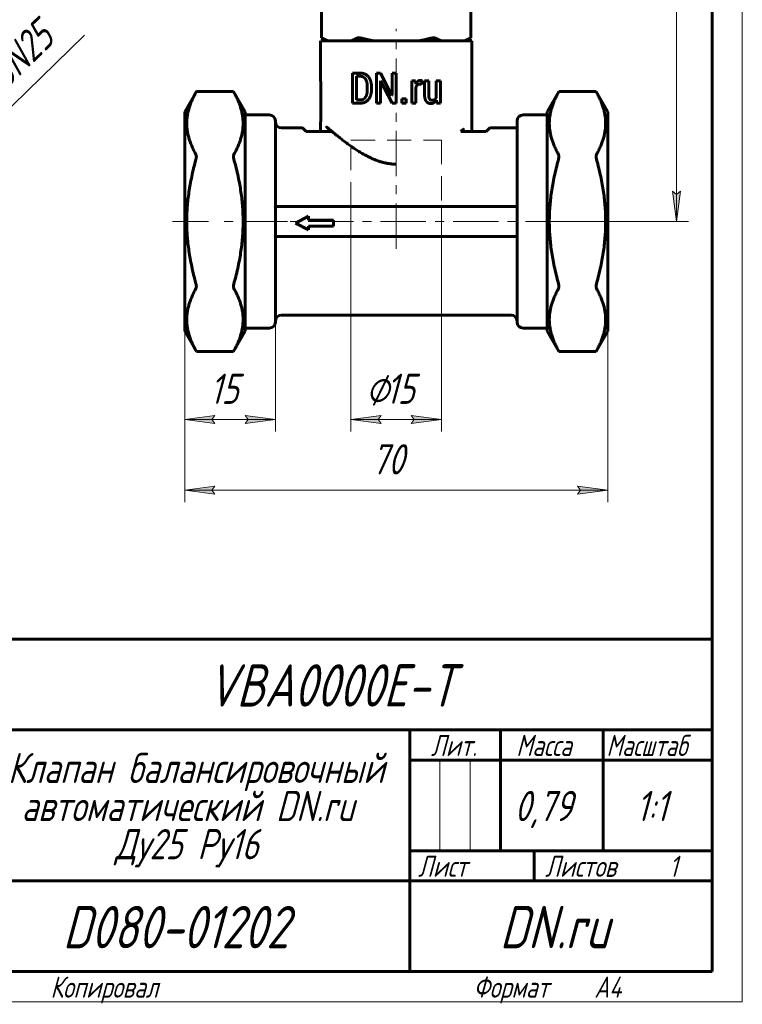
# Model space of a CAD drawing. Header units: millimetres. Extents: x 0 to 210, y 0 to 297.
# Tile 2 of 29: x 90 to 210, y 0 to 163. Entities that reach past the tile are written whole.
import ezdxf

# ---------------------------------------------------------------- set-up
doc = ezdxf.new("R2010")
doc.units = ezdxf.units.MM
for name, pattern in [('K5LT_AXLED', [12, 7.5, -1.5, 1.5, -1.5]), ('K5LT_BASIC', [0]), ('K5LT_DASHED', [6, 4, -2]), ('K5LT_THIN', [0])]:
    doc.linetypes.add(name, pattern=pattern)
doc.layers.add('Системный слой', color=7, linetype='Continuous')
doc.layers.add('Системный слой (1)', color=251, linetype='Continuous', true_color=0x6c6c6c)
doc.styles.add('KDIMTEXTSTYLE', font='txt', dxfattribs={"width": 0.96, "oblique": 15, "height": 5})
doc.styles.add('KTEXTSTYLE', font='txt', dxfattribs={"width": 0.96, "height": 5})
doc.dimstyles.new('KDIMSTYLE (1.00)', dxfattribs={"dimtxt": 5, "dimasz": 1, "dimexe": 2, "dimexo": 0, "dimgap": 1, "dimtad": 1, "dimtxsty": 'KDIMTEXTSTYLE', "dimsah": 1, "dimcen": 0, "dimdle": 1, "dimadec": 0, "dimazin": 0, "dimtfac": 0.667, "dimtmove": 0, "dimatfit": 3, "dimfxl": 1, "dimtvp": 1, "dimtolj": 1, "dimtzin": 0, "dimarcsym": 0})

# ---------------------------------------------------------------- blocks, each defined once
blk = doc.blocks.new('U65')
at = {"layer": 'Системный слой (1)', "color": 7, "linetype": 'K5LT_DASHED', "lineweight": 18, "true_color": 0xffffff}
for p, q in [((145.22, 142.63), (160.22, 142.63)), ((145.22, 131.64), (145.22, 142.63)), ((160.22, 142.63), (160.22, 131.64)), ((160.22, 131.64), (145.22, 131.64))]:
    blk.add_line(p, q, dxfattribs=at)
blk = doc.blocks.new('D4')
at = {"layer": 'Системный слой (1)'}
for points in [[(75.31, 133.91), (78.43, 137.87), (74.39, 134.85), (75.21, 134.73)], [(60.53, 120.42), (64.57, 123.44), (63.75, 123.56), (63.65, 124.38)]]:
    blk.add_hatch(color=7, dxfattribs=at).paths.add_polyline_path(points)
at = {"layer": 'Системный слой (1)', "color": 7, "linetype": 'K5LT_THIN', "lineweight": 18, "true_color": 0xffffff}
for p, q in [((60.53, 120.42), (78.43, 137.87)), ((74.39, 134.85), (78.43, 137.87)), ((78.43, 137.87), (75.31, 133.91)), ((75.21, 134.73), (74.39, 134.85)), ((75.31, 133.91), (75.21, 134.73)), ((60.53, 120.42), (63.65, 124.38)), ((63.65, 124.38), (63.75, 123.56)), ((64.57, 123.44), (60.53, 120.42)), ((63.75, 123.56), (64.57, 123.44))]:
    blk.add_line(p, q, dxfattribs=at)
blk.add_wipeout([(88.89, 149.47), (83.74, 154.75), (93.45, 164.22), (98.6, 158.93)]).dxf.layer = 'Системный слой (1)'
blk.add_line((78.43, 137.87), (101.14, 160), dxfattribs=at)
at = {"layer": 'Системный слой (1)', "color": 7, "insert": (84.3, 154.18), "char_height": 5, "attachment_point": 1, "rotation": 44.267, "style": 'KTEXTSTYLE'}
blk.add_mtext('\\fArial|b0|c204|p34;\\H5.0;\\W1.000;\\Q15;\\fGOST Type AU|b0|i0|c204|p34;\\Q15;\\W0.960;DN25', dxfattribs=at)
blk = doc.blocks.new('KDIMARROW_01')
at = {"layer": 'Системный слой'}
blk.add_hatch(color=0, dxfattribs=at).paths.add_polyline_path([(0, 0), (-5, 0.66), (-4.5, 0), (-5, -0.66)])
at = {"layer": 'Системный слой', "color": 0, "linetype": 'K5LT_THIN', "lineweight": 18}
for p, q in [((-4.5, 0), (-5, 0.66)), ((-5, 0.66), (0, 0)), ((0, 0), (-5, -0.66)), ((-5, -0.66), (-4.5, 0))]:
    blk.add_line(p, q, dxfattribs=at)
at = {"layer": 'Системный слой (1)', "color": 0, "linetype": 'K5LT_THIN', "lineweight": 18}
blk.add_line((152.72, 129.14), (151.72, 129.14), dxfattribs=at)
blk = doc.blocks.new('D6')
at = {"layer": 'Системный слой (1)', "color": 7, "linetype": 'K5LT_THIN', "lineweight": 18, "true_color": 0xffffff}
for p, q in [((145.22, 131.64), (145.22, 94.37)), ((160.22, 131.64), (160.22, 94.37)), ((150.22, 95.71), (145.22, 96.37)), ((160.22, 96.37), (145.22, 96.37)), ((149.72, 96.37), (150.22, 95.71)), ((160.22, 96.37), (155.22, 95.71)), ((155.22, 95.71), (155.72, 96.37))]:
    blk.add_line(p, q, dxfattribs=at)
blk.add_wipeout([(147.71, 97.37), (147.71, 104.75), (157.33, 104.75), (157.33, 97.37)]).dxf.layer = 'Системный слой (1)'
at = {"layer": 'Системный слой (1)'}
for points in [[(149.72, 96.37), (150.22, 97.03), (145.22, 96.37), (150.22, 95.71)], [(155.22, 95.71), (160.22, 96.37), (155.22, 97.03), (155.72, 96.37)]]:
    blk.add_hatch(color=7, dxfattribs=at).paths.add_polyline_path(points)
at = {"layer": 'Системный слой (1)', "color": 7, "linetype": 'K5LT_THIN', "lineweight": 18, "true_color": 0xffffff}
for p, q in [((145.22, 96.37), (150.22, 97.03)), ((150.22, 97.03), (149.72, 96.37)), ((155.72, 96.37), (155.22, 97.03)), ((155.22, 97.03), (160.22, 96.37))]:
    blk.add_line(p, q, dxfattribs=at)
at = {"layer": 'Системный слой (1)', "color": 7, "char_height": 5, "attachment_point": 1, "style": 'KTEXTSTYLE'}
for s, insert in [('\\fArial|b0|c204|p34;\\H5.0;\\W1.000;\\Q15;\\fGOST Type AU|b0|i0|c204|p34;\\Q15;\\W0.960;⌀', (147.71, 103.96)), ('\\fArial|b0|c204|p34;\\H5.0;\\W1.000;\\Q15;\\fGOST Type AU|b0|i0|c204|p34;\\Q15;\\W0.960;15', (151.02, 103.96))]:
    blk.add_mtext(s, dxfattribs=dict(at, insert=insert))
blk = doc.blocks.new('U68')
at = {"layer": 'Системный слой (1)', "color": 143, "linetype": 'K5LT_BASIC', "lineweight": 60, "true_color": 0x33acca}
for p, q in [((165.22, 145.63), (165.22, 145.64)), ((165.22, 145.64), (165.22, 145.64)), ((165.22, 145.64), (165.22, 145.64)), ((165.22, 145.64), (165.22, 145.64)), ((165.22, 145.64), (165.22, 145.64)), ((165.22, 145.64), (165.22, 145.64)), ((165.22, 145.64), (165.22, 145.64)), ((165.22, 145.62), (165.22, 145.63)), ((165.22, 145.61), (165.22, 145.62)), ((165.22, 145.62), (165.22, 145.62))]:
    blk.add_line(p, q, dxfattribs=at)
blk = doc.blocks.new('U69')
at = {"layer": 'Системный слой (1)', "color": 143, "linetype": 'K5LT_BASIC', "lineweight": 60, "true_color": 0x33acca}
for p, q in [((165.22, 145.64), (165.22, 159.04)), ((165.22, 144.04), (165.22, 145.61))]:
    blk.add_line(p, q, dxfattribs=at)
blk = doc.blocks.new('U70')
at = {"layer": 'Системный слой (1)', "color": 143, "linetype": 'K5LT_BASIC', "lineweight": 60, "true_color": 0x33acca}
for p, q in [((140.23, 145.64), (140.22, 145.63)), ((140.22, 145.63), (140.22, 145.62)), ((140.22, 145.62), (140.22, 145.62)), ((140.22, 145.62), (140.22, 145.61))]:
    blk.add_line(p, q, dxfattribs=at)
blk = doc.blocks.new('U71')
at = {"layer": 'Системный слой (1)', "color": 143, "linetype": 'K5LT_BASIC', "lineweight": 60, "true_color": 0x33acca}
blk.add_line((140.22, 145.64), (140.22, 145.64), dxfattribs=at)
blk.add_arc((140.23, 145.64), 0.004, 191.8315, 223.6791, dxfattribs=at)
blk = doc.blocks.new('U72')
at = {"layer": 'Системный слой (1)', "color": 143, "linetype": 'K5LT_BASIC', "lineweight": 60, "true_color": 0x33acca}
for p, q in [((140.23, 145.64), (140.22, 159.04)), ((140.22, 144.04), (140.22, 145.61))]:
    blk.add_line(p, q, dxfattribs=at)
blk = doc.blocks.new('U73')
at = {"layer": 'Системный слой (1)', "color": 143, "linetype": 'K5LT_BASIC', "lineweight": 60, "true_color": 0x33acca}
for p, q in [((133.72, 144.64), (137.22, 144.64)), ((168.22, 144.64), (172.72, 144.64))]:
    blk.add_line(p, q, dxfattribs=at)
blk = doc.blocks.new('D7')
at = {"layer": 'Системный слой (1)'}
for points in [[(122.22, 84.7), (122.72, 85.36), (117.72, 84.7), (122.72, 84.04)], [(187.72, 84.7), (182.72, 85.36), (183.22, 84.7), (182.72, 84.04)]]:
    blk.add_hatch(color=7, dxfattribs=at).paths.add_polyline_path(points)
at = {"layer": 'Системный слой (1)', "color": 7, "linetype": 'K5LT_THIN', "lineweight": 18, "true_color": 0xffffff}
for p, q in [((117.72, 128.04), (117.72, 82.7)), ((187.72, 127.57), (187.72, 82.7)), ((117.72, 84.7), (122.72, 85.36)), ((122.72, 85.36), (122.22, 84.7)), ((183.22, 84.7), (182.72, 85.36)), ((182.72, 85.36), (187.72, 84.7)), ((122.72, 84.04), (117.72, 84.7)), ((117.72, 84.7), (187.72, 84.7)), ((122.22, 84.7), (122.72, 84.04)), ((187.72, 84.7), (182.72, 84.04)), ((182.72, 84.04), (183.22, 84.7))]:
    blk.add_line(p, q, dxfattribs=at)
blk.add_wipeout([(148.64, 85.7), (148.64, 93.08), (156.48, 93.08), (156.48, 85.7)]).dxf.layer = 'Системный слой (1)'
at = {"layer": 'Системный слой (1)', "color": 7, "insert": (148.64, 92.29), "char_height": 5, "attachment_point": 1, "style": 'KTEXTSTYLE'}
blk.add_mtext('\\fArial|b0|c204|p34;\\H5.0;\\W1.000;\\Q15;\\fGOST Type AU|b0|i0|c204|p34;\\Q15;\\W0.960;70', dxfattribs=at)
blk = doc.blocks.new('D8')
at = {"layer": 'Системный слой (1)'}
for points in [[(199.78, 236.14), (199.12, 241.14), (198.47, 236.14), (199.12, 236.64)], [(199.12, 129.14), (199.78, 134.14), (199.12, 133.64), (198.47, 134.14)]]:
    blk.add_hatch(color=7, dxfattribs=at).paths.add_polyline_path(points)
at = {"layer": 'Системный слой (1)', "color": 7, "linetype": 'K5LT_THIN', "lineweight": 18, "true_color": 0xffffff}
for p, q in [((166.85, 241.14), (201.12, 241.14)), ((198.47, 236.14), (199.12, 241.14)), ((199.12, 241.14), (199.78, 236.14)), ((199.12, 241.14), (199.12, 129.14)), ((199.12, 236.64), (198.47, 236.14)), ((199.78, 236.14), (199.12, 236.64)), ((199.12, 129.14), (198.47, 134.14)), ((198.47, 134.14), (199.12, 133.64)), ((199.12, 133.64), (199.78, 134.14)), ((199.78, 134.14), (199.12, 129.14)), ((174.24, 129.14), (201.12, 129.14))]:
    blk.add_line(p, q, dxfattribs=at)
blk.add_wipeout([(198.12, 180.53), (190.74, 180.53), (190.74, 189.39), (198.12, 189.39)]).dxf.layer = 'Системный слой (1)'
at = {"layer": 'Системный слой (1)', "color": 7, "insert": (191.54, 180.53), "char_height": 5, "attachment_point": 1, "rotation": 90, "style": 'KTEXTSTYLE'}
blk.add_mtext('\\fArial|b0|c204|p34;\\H5.0;\\W1.000;\\Q15;\\fGOST Type AU|b0|i0|c204|p34;\\Q15;\\W0.960;112', dxfattribs=at)
blk = doc.blocks.new('D11')
at = {"layer": 'Системный слой (1)', "color": 7, "linetype": 'K5LT_THIN', "lineweight": 18, "true_color": 0xffffff}
for p, q in [((132.72, 112.5), (132.72, 94.37)), ((117.72, 110.98), (117.72, 94.37)), ((122.72, 95.71), (117.72, 96.37)), ((117.72, 96.37), (132.72, 96.37)), ((122.22, 96.37), (122.72, 95.71)), ((132.72, 96.37), (127.72, 95.71)), ((127.72, 95.71), (128.22, 96.37))]:
    blk.add_line(p, q, dxfattribs=at)
blk.add_wipeout([(121.87, 97.37), (121.87, 104.75), (128.31, 104.75), (128.31, 97.37)]).dxf.layer = 'Системный слой (1)'
at = {"layer": 'Системный слой (1)'}
for points in [[(122.22, 96.37), (122.72, 97.03), (117.72, 96.37), (122.72, 95.71)], [(132.72, 96.37), (127.72, 97.03), (128.22, 96.37), (127.72, 95.71)]]:
    blk.add_hatch(color=7, dxfattribs=at).paths.add_polyline_path(points)
at = {"layer": 'Системный слой (1)', "color": 7, "linetype": 'K5LT_THIN', "lineweight": 18, "true_color": 0xffffff}
for p, q in [((117.72, 96.37), (122.72, 97.03)), ((122.72, 97.03), (122.22, 96.37)), ((128.22, 96.37), (127.72, 97.03)), ((127.72, 97.03), (132.72, 96.37))]:
    blk.add_line(p, q, dxfattribs=at)
at = {"layer": 'Системный слой (1)', "color": 7, "insert": (121.87, 103.96), "char_height": 5, "attachment_point": 1, "style": 'KTEXTSTYLE'}
blk.add_mtext('\\fArial|b0|c204|p34;\\H5.0;\\W1.000;\\Q15;\\fGOST Type AU|b0|i0|c204|p34;\\Q15;\\W0.960;15', dxfattribs=at)
blk = doc.blocks.new('U127')
at = {"color": 7, "linetype": 'K5LT_THIN', "lineweight": 18, "true_color": 0xffffff}
for p, q in [((210, 297), (210, 0)), ((159.96, 25), (159.96, 40)), ((164.98, 25), (164.98, 40)), ((210, 0), (0, 0))]:
    blk.add_line(p, q, dxfattribs=at)
at = {"color": 143, "linetype": 'K5LT_BASIC', "lineweight": 60, "true_color": 0x33acca}
for p, q in [((205, 292), (205, 5)), ((20, 60), (205, 60)), ((85, 45), (205, 45)), ((155, 5), (155, 45)), ((170, 25), (170, 45)), ((187, 25), (187, 45)), ((155, 40), (170, 40)), ((170, 40), (205, 40)), ((155, 25), (205, 25)), ((175.57, 20), (175.57, 25)), ((85, 20), (155, 20)), ((155, 20), (205, 20)), ((205, 5), (20, 5))]:
    blk.add_line(p, q, dxfattribs=at)
at = {"color": 7, "attachment_point": 1, "style": 'KTEXTSTYLE'}
for s, insert, char_height in [('\\fArial|b0|c204|p34;\\H5.0;\\W1.000;\\Q15;\\fGOST Type AU|b0|i0|c204|p34;\\Q15;\\W0.960;\\H7.00;VBA0000E-T', (121.41, 55.86), 7), ('\\fArial|b0|c204|p34;\\H5.0;\\W1.000;\\Q15;\\fGOST Type AU|b0|i0|c204|p34;\\Q15;\\W0.960;\\H3.50;Лит.', (158.47, 44.18), 3.5), ('\\fArial|b0|c204|p34;\\H5.0;\\W1.000;\\Q15;\\fGOST Type AU|b0|i0|c204|p34;\\Q15;\\W0.960;\\H3.50;Масса', (172.58, 44.18), 3.5), ('\\fArial|b0|c204|p34;\\H5.0;\\W1.000;\\Q15;\\fGOST Type AU|b0|i0|c204|p34;\\Q15;\\W0.926;\\H3.50;Масштаб', (187.52, 44.18), 3.5), ('\\fArial|b0|c204|p34;\\H5.0;\\W1.000;\\Q15;\\fGOST Type AU|b0|i0|c204|p34;\\Q15;\\W0.960;Клапан балансировочный', (88.46, 41.21), 5), ('\\fArial|b0|c204|p34;\\H5.0;\\W1.000;\\Q15;\\fGOST Type AU|b0|i0|c204|p34;\\Q15;\\W0.960;автоматический DN.ru', (90.71, 34.9), 5), ('\\fArial|b0|c204|p34;\\H5.0;\\W1.000;\\Q15;\\fGOST Type AU|b0|i0|c204|p34;\\Q15;\\W0.960;0,79', (172.3, 34.9), 5), ('\\fArial|b0|c204|p34;\\H5.0;\\W1.000;\\Q15;\\fGOST Type AU|b0|i0|c204|p34;\\Q15;\\W0.960;{\\c16737820;1:1}', (192.44, 34.9), 5), ('\\fArial|b0|c204|p34;\\H5.0;\\W1.000;\\Q15;\\fGOST Type AU|b0|i0|c204|p34;\\Q15;\\W0.960;Ду25 Ру16', (106.19, 28.59), 5), ('\\fArial|b0|c204|p34;\\H5.0;\\W1.000;\\Q15;\\fGOST Type AU|b0|i0|c204|p34;\\Q15;\\W0.960;\\H3.50;Лист', (156.32, 24.18), 3.5), ('\\fArial|b0|c204|p34;\\H5.0;\\W1.000;\\Q15;\\fGOST Type AU|b0|i0|c204|p34;\\Q15;\\W0.960;\\H3.50;Листов', (177.36, 24.18), 3.5), ('\\fArial|b0|c204|p34;\\H5.0;\\W1.000;\\Q15;\\fGOST Type AU|b0|i0|c204|p34;\\Q15;\\W0.960;\\H3.50;1', (197.91, 24.18), 3.5), ('\\fArial|b0|c204|p34;\\H5.0;\\W1.000;\\Q15;\\fGOST Type AU|b0|i0|c204|p34;\\Q15;\\W0.960;\\H7.00;D080-01202', (97.52, 15.86), 7), ('\\fArial|b0|c204|p34;\\H5.0;\\W1.000;\\Q15;\\fGOST Type AU|b0|i0|c204|p34;\\Q15;\\W0.960;\\H7.00;DN.ru', (169.84, 15.86), 7), ('\\fArial|b0|c204|p34;\\H5.0;\\W1.000;\\Q15;\\fGOST Type AU|b0|i0|c204|p34;\\Q15;\\W0.960;\\H3.50;Копировал', (95.5, 4.18), 3.5), ('\\fArial|b0|c204|p34;\\H5.0;\\W1.000;\\Q15;\\fGOST Type AU|b0|i0|c204|p34;\\Q15;\\W0.960;\\H3.50;Формат', (165.5, 4.18), 3.5), ('\\fArial|b0|c204|p34;\\H5.0;\\W1.000;\\Q15;\\fGOST Type AU|b0|i0|c204|p34;\\Q15;\\W0.960;\\H3.50;A4', (185.5, 4.18), 3.5)]:
    blk.add_mtext(s, dxfattribs=dict(at, insert=insert, char_height=char_height))

msp = doc.modelspace()

# ---------------------------------------------------------------- linework, layer by layer
at = {"layer": 'Системный слой (1)', "color": 143, "linetype": 'K5LT_BASIC', "lineweight": 60, "true_color": 0x33acca}
for p, q in [((140.379, 159.555), (140.379, 166.044)), ((165.069, 159.555), (165.069, 166.044)), ((140.224, 159.044), (165.224, 159.044)), ((141.263, 159.044), (140.379, 159.555)), ((164.185, 159.044), (165.069, 159.555)), ((145.466, 153.703), (146.83, 153.703)), ((145.466, 153.703), (145.466, 148.737)), ((149.435, 153.703), (149.435, 148.737)), ((149.435, 153.703), (150.127, 153.703)), ((150.127, 153.703), (152.01, 150.02)), ((152.03, 153.703), (152.719, 153.703)), ((152.03, 153.703), (152.03, 150.026)), ((152.719, 153.703), (152.719, 148.737)), ((146.158, 153.172), (146.806, 153.172)), ((146.158, 153.172), (146.158, 149.262)), ((147.932, 151.579), (147.932, 150.866)), ((148.621, 151.571), (148.621, 150.865)), ((150.127, 152.424), (150.148, 152.431)), ((150.127, 152.424), (150.127, 148.737)), ((150.148, 152.431), (152.03, 148.737)), ((155.303, 152.427), (155.303, 148.737)), ((155.303, 152.427), (155.934, 152.427)), ((155.934, 152.427), (155.985, 151.872)), ((156.568, 151.861), (156.892, 151.844)), ((156.892, 151.844), (156.974, 152.455)), ((157.406, 152.427), (158.095, 152.427)), ((157.406, 152.427), (157.406, 150.248)), ((158.095, 152.427), (158.095, 150.241)), ((159.336, 152.427), (160.028, 152.427)), ((159.336, 152.427), (159.336, 149.661)), ((160.028, 152.427), (160.028, 148.737)), ((117.724, 147.309), (119.647, 150.64)), ((119.647, 150.64), (125.801, 150.64)), ((125.875, 150.506), (125.801, 150.64)), ((127.724, 147.309), (125.801, 150.64)), ((152.01, 150.02), (152.03, 150.026)), ((155.995, 151.367), (155.995, 148.737)), ((177.724, 147.309), (179.647, 150.64)), ((185.801, 150.64), (179.647, 150.64)), ((185.875, 150.506), (185.801, 150.64)), ((187.724, 147.309), (185.801, 150.64)), ((145.466, 148.737), (146.83, 148.737)), ((146.158, 149.262), (146.806, 149.262)), ((149.435, 148.737), (150.127, 148.737)), ((152.03, 148.737), (152.719, 148.737)), ((153.654, 149.429), (153.654, 148.737)), ((153.654, 149.429), (154.35, 149.429)), ((153.654, 148.737), (154.35, 148.737)), ((154.35, 149.429), (154.35, 148.737)), ((155.303, 148.737), (155.995, 148.737)), ((159.367, 149.232), (159.411, 148.737)), ((159.411, 148.737), (160.028, 148.737)), ((117.724, 110.979), (117.724, 147.309)), ((127.724, 147.309), (127.724, 110.979)), ((127.724, 146.79), (131.724, 146.79)), ((173.724, 146.79), (177.724, 146.79)), ((177.724, 147.309), (177.724, 110.979)), ((187.724, 110.979), (187.724, 147.309)), ((132.724, 131.644), (132.724, 145.79)), ((165.224, 145.644), (165.224, 145.644)), ((165.224, 145.614), (165.224, 145.614)), ((172.724, 145.79), (172.724, 131.644)), ((137.224, 144.644), (137.824, 144.044)), ((137.824, 144.044), (140.012, 144.044)), ((140.012, 144.044), (142.03, 144.044)), ((165.436, 144.044), (163.412, 144.044)), ((165.436, 144.044), (167.624, 144.044)), ((168.224, 144.644), (167.624, 144.044)), ((132.724, 129.144), (132.724, 130.755)), ((172.724, 130.755), (172.724, 129.144)), ((132.724, 127.534), (132.724, 129.144)), ((138.231, 130.042), (136.068, 128.869)), ((136.068, 128.869), (138.231, 127.773)), ((138.231, 129.369), (138.231, 130.042)), ((142.362, 129.369), (138.231, 129.369)), ((142.362, 128.369), (142.362, 129.369)), ((172.724, 129.144), (172.724, 127.534)), ((138.231, 127.773), (138.231, 128.369)), ((138.231, 128.369), (142.362, 128.369)), ((132.724, 112.499), (132.724, 126.644)), ((172.724, 126.644), (172.724, 112.499)), ((117.724, 110.979), (119.647, 107.648)), ((127.724, 110.979), (125.801, 107.648)), ((127.724, 111.499), (131.724, 111.499)), ((173.724, 111.499), (177.724, 111.499)), ((177.724, 110.979), (179.647, 107.648)), ((187.724, 110.979), (185.801, 107.648)), ((119.573, 107.782), (119.647, 107.648)), ((119.647, 107.648), (125.801, 107.648)), ((125.801, 107.648), (125.875, 107.782)), ((179.573, 107.782), (179.647, 107.648)), ((185.801, 107.648), (179.647, 107.648)), ((185.801, 107.648), (185.875, 107.782))]:
    msp.add_line(p, q, dxfattribs=at)
at = {"layer": 'Системный слой (1)', "color": 30, "linetype": 'K5LT_AXLED', "lineweight": 18, "true_color": 0xff8000}
for p, q in [((121.647, 129.144), (115.724, 129.144)), ((134.724, 129.144), (123.801, 129.144))]:
    msp.add_line(p, q, dxfattribs=at)
at = {"layer": 'Системный слой (1)', "color": 143, "linetype": 'K5LT_BASIC', "lineweight": 60, "true_color": 0x33acca}
for centre, start, end in [((131.724, 145.79), 0, 90), ((173.724, 145.79), 90, 180), ((133.724, 145.644), 180, 270), ((131.724, 112.499), 270, 0), ((133.724, 112.644), 90, 180), ((171.724, 112.644), 0, 90), ((173.724, 112.499), 180, 270)]:
    msp.add_arc(centre, 1, start, end, dxfattribs=at)
for points, knots in [([(140.379, 159.555), (140.379, 159.555), (140.409, 159.539), (140.481, 159.501), (140.496, 159.493), (140.513, 159.484)], [0.171883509, 0.171883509, 0.171883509, 0.171883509, 0.213075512, 0.213075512, 0.223017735, 0.223017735, 0.223017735, 0.223017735]), ([(146.185, 159.484), (146.202, 159.493), (146.221, 159.501), (146.323, 159.539), (146.433, 159.555), (146.67, 159.555), (146.81, 159.539), (146.984, 159.501), (147.018, 159.493), (147.051, 159.484)], [0.12075615, 0.12075615, 0.12075615, 0.12075615, 0.13069837, 0.13069837, 0.17188694, 0.17188694, 0.21307551, 0.21307551, 0.22301773, 0.22301773, 0.22301773, 0.22301773]), ([(158.397, 159.484), (158.43, 159.493), (158.464, 159.501), (158.638, 159.539), (158.778, 159.555), (159.016, 159.555), (159.125, 159.539), (159.228, 159.501), (159.246, 159.493), (159.263, 159.484)], [0.12075615, 0.12075615, 0.12075615, 0.12075615, 0.13069837, 0.13069837, 0.17188694, 0.17188694, 0.21307551, 0.21307551, 0.22301773, 0.22301773, 0.22301773, 0.22301773]), ([(164.935, 159.484), (164.952, 159.493), (164.968, 159.501), (165.039, 159.539), (165.069, 159.555), (165.069, 159.555)], [0.120756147, 0.120756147, 0.120756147, 0.120756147, 0.130698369, 0.130698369, 0.171883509, 0.171883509, 0.171883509, 0.171883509]), ([(119.647, 150.64), (119.647, 150.64), (119.631, 150.612), (119.593, 150.542), (119.583, 150.525), (119.573, 150.506)], [0.167712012, 0.167712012, 0.167712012, 0.167712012, 0.207900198, 0.207900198, 0.218809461, 0.218809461, 0.218809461, 0.218809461]), ([(179.647, 150.64), (179.647, 150.64), (179.631, 150.612), (179.593, 150.542), (179.583, 150.525), (179.573, 150.506)], [0.482564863, 0.482564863, 0.482564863, 0.482564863, 0.522753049, 0.522753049, 0.533662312, 0.533662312, 0.533662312, 0.533662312]), ([(140.224, 145.616), (140.224, 145.616), (140.224, 145.617), (140.224, 145.623), (140.224, 145.628), (140.225, 145.637), (140.225, 145.641), (140.225, 145.644)], [9.224779, 9.224779, 9.224779, 9.224779, 9.6600022, 9.6600022, 12.6566703, 12.6566703, 14.9833408, 14.9833408, 14.9833408, 14.9833408]), ([(165.224, 145.615), (165.224, 145.617), (165.224, 145.619), (165.224, 145.625), (165.224, 145.628), (165.224, 145.636), (165.224, 145.64), (165.224, 145.644)], [6.4790941, 6.4790941, 6.4790941, 6.4790941, 8.315391, 8.315391, 11.3057947, 11.3057947, 14.9520182, 14.9520182, 14.9520182, 14.9520182]), ([(152.724, 138.631), (152.592, 138.633), (152.39, 138.639), (152.121, 138.654), (151.914, 138.672), (151.673, 138.7), (151.397, 138.74), (151.088, 138.796), (150.704, 138.877), (150.259, 138.995), (149.801, 139.139), (149.323, 139.314), (148.915, 139.481), (148.457, 139.689), (147.943, 139.942), (147.277, 140.302), (146.562, 140.729), (145.848, 141.184), (145.158, 141.658), (144.482, 142.145), (143.849, 142.627), (143.265, 143.083), (142.732, 143.514), (142.349, 143.826), (142.142, 143.998), (142.087, 144.044), (142.087, 144.044), (141.751, 144.323), (141.453, 144.577), (141.198, 144.795), (141.198, 144.795), (141.2, 144.792), (141.203, 144.787), (141.208, 144.782), (141.212, 144.777), (141.223, 144.766), (141.251, 144.738), (141.349, 144.645), (141.596, 144.42), (141.849, 144.198), (142.03, 144.044)], [0, 0, 0, 0, 0.7501164, 1.1385051, 1.5312112, 1.928405, 2.5141777, 3.1101642, 3.7167189, 4.7459235, 5.7366929, 6.4778875, 7.6860332, 8.3031835, 9.4316319, 11.0666923, 12.832956, 14.5082282, 16.3599371, 18.2158992, 20.0643332, 21.8887917, 23.6354366, 25.3627272, 26, 26, 26.0000576, 26.0000576, 30.0000576, 30.0000576, 30.0002174, 30.0002174, 30.0817163, 30.1529423, 30.224129, 30.2953149, 30.6513981, 31.5071152, 34.6546564, 41.0002174, 41.0002174, 41.0002174, 41.0002174]), ([(163.867, 144.469), (163.867, 144.468), (163.867, 144.468), (163.867, 144.467), (163.866, 144.466), (163.866, 144.465), (163.865, 144.464), (163.864, 144.462), (163.862, 144.46), (163.86, 144.457), (163.856, 144.453), (163.848, 144.444), (163.835, 144.43), (163.808, 144.404), (163.764, 144.362), (163.699, 144.302), (163.615, 144.225), (163.517, 144.137), (163.447, 144.076), (163.412, 144.044)], [0, 0, 0, 0, 0.0201522, 0.0318231, 0.0446081, 0.0725441, 0.1197743, 0.1796152, 0.27623, 0.3475863, 0.5597996, 0.8389288, 1.4034968, 2.5107597, 4.469732, 7.4543619, 11.291098, 15.5848787, 20, 20, 20, 20]), ([(119.573, 140.258), (119.583, 140.24), (119.593, 140.219), (119.631, 140.116), (119.647, 140.008), (119.647, 139.776), (119.631, 139.64), (119.593, 139.466), (119.583, 139.429), (119.573, 139.392)], [0.11661842, 0.11661842, 0.11661842, 0.11661842, 0.12752768, 0.12752768, 0.16771394, 0.16771394, 0.2079002, 0.2079002, 0.21880946, 0.21880946, 0.21880946, 0.21880946]), ([(125.875, 139.392), (125.865, 139.429), (125.856, 139.466), (125.817, 139.64), (125.801, 139.776), (125.801, 140.008), (125.817, 140.116), (125.856, 140.219), (125.865, 140.24), (125.875, 140.258)], [0.43147127, 0.43147127, 0.43147127, 0.43147127, 0.44238053, 0.44238053, 0.48256679, 0.48256679, 0.52275305, 0.52275305, 0.53366231, 0.53366231, 0.53366231, 0.53366231]), ([(179.573, 140.258), (179.583, 140.24), (179.593, 140.219), (179.631, 140.116), (179.647, 140.008), (179.647, 139.776), (179.631, 139.64), (179.593, 139.466), (179.583, 139.429), (179.573, 139.392)], [0.43147127, 0.43147127, 0.43147127, 0.43147127, 0.44238053, 0.44238053, 0.48256679, 0.48256679, 0.52275305, 0.52275305, 0.53366231, 0.53366231, 0.53366231, 0.53366231]), ([(185.875, 139.392), (185.865, 139.429), (185.856, 139.466), (185.817, 139.64), (185.801, 139.776), (185.801, 140.008), (185.817, 140.116), (185.856, 140.219), (185.865, 140.24), (185.875, 140.258)], [0.76689914, 0.76689914, 0.76689914, 0.76689914, 0.77780841, 0.77780841, 0.81799467, 0.81799467, 0.85818093, 0.85818093, 0.86909019, 0.86909019, 0.86909019, 0.86909019]), ([(119.573, 118.896), (119.583, 118.859), (119.593, 118.822), (119.631, 118.648), (119.647, 118.512), (119.647, 118.28), (119.631, 118.173), (119.593, 118.069), (119.583, 118.049), (119.573, 118.03)], [0.76689914, 0.76689914, 0.76689914, 0.76689914, 0.77780841, 0.77780841, 0.81799467, 0.81799467, 0.85818093, 0.85818093, 0.86909019, 0.86909019, 0.86909019, 0.86909019]), ([(125.875, 118.03), (125.865, 118.049), (125.856, 118.069), (125.817, 118.173), (125.801, 118.28), (125.801, 118.512), (125.817, 118.648), (125.856, 118.822), (125.865, 118.859), (125.875, 118.896)], [0.43147127, 0.43147127, 0.43147127, 0.43147127, 0.44238053, 0.44238053, 0.48256679, 0.48256679, 0.52275305, 0.52275305, 0.53366231, 0.53366231, 0.53366231, 0.53366231]), ([(179.573, 118.896), (179.583, 118.859), (179.593, 118.822), (179.631, 118.648), (179.647, 118.512), (179.647, 118.28), (179.631, 118.173), (179.593, 118.069), (179.583, 118.049), (179.573, 118.03)], [0.43147127, 0.43147127, 0.43147127, 0.43147127, 0.44238053, 0.44238053, 0.48256679, 0.48256679, 0.52275305, 0.52275305, 0.53366231, 0.53366231, 0.53366231, 0.53366231]), ([(185.875, 118.03), (185.865, 118.049), (185.856, 118.069), (185.817, 118.173), (185.801, 118.28), (185.801, 118.512), (185.817, 118.648), (185.856, 118.822), (185.865, 118.859), (185.875, 118.896)], [0.11661842, 0.11661842, 0.11661842, 0.11661842, 0.12752768, 0.12752768, 0.16771394, 0.16771394, 0.2079002, 0.2079002, 0.21880946, 0.21880946, 0.21880946, 0.21880946])]:
    msp.add_open_spline(points, degree=3, knots=knots, dxfattribs=at)
for points, weights in [([(140.513, 159.484), (141.005, 159.219), (141.468, 159.044)], [1.00188808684, 1.00421299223, 1]), ([(145.231, 159.044), (145.693, 159.219), (146.185, 159.484)], [1, 1.00421299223, 1.00188808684]), ([(147.051, 159.484), (148.037, 159.219), (148.961, 159.044)], [1.00188808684, 1.00421299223, 1]), ([(156.487, 159.044), (157.411, 159.219), (158.397, 159.484)], [1, 1.00421299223, 1.00188808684]), ([(159.263, 159.484), (159.755, 159.219), (160.218, 159.044)], [1.00188808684, 1.00421299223, 1]), ([(163.981, 159.044), (164.443, 159.219), (164.935, 159.484)], [1, 1.00421299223, 1.00188808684]), ([(119.573, 150.506), (116.736, 145.382), (119.573, 140.258)], [1.00704984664, 1.14765069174, 1.00704984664]), ([(125.875, 140.258), (128.713, 145.382), (125.875, 150.506)], [1.00704984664, 1.14765069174, 1.00704984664]), ([(179.573, 140.258), (176.736, 145.382), (179.573, 150.506)], [1.00704984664, 1.14765069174, 1.00704984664]), ([(185.875, 150.506), (188.713, 145.382), (185.875, 140.258)], [1.00704984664, 1.14765069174, 1.00704984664]), ([(119.573, 139.392), (116.736, 129.144), (119.573, 118.896)], [1.00704984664, 1.14765069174, 1.00704984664]), ([(125.875, 118.896), (128.713, 129.144), (125.875, 139.392)], [1.00704984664, 1.14765069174, 1.00704984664]), ([(179.573, 118.896), (176.736, 129.144), (179.573, 139.392)], [1.00704984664, 1.14765069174, 1.00704984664]), ([(185.875, 139.392), (188.713, 129.144), (185.875, 118.896)], [1.00704984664, 1.14765069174, 1.00704984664]), ([(119.573, 118.03), (116.736, 112.906), (119.573, 107.782)], [1.00704984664, 1.14765069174, 1.00704984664]), ([(125.875, 107.782), (128.713, 112.906), (125.875, 118.03)], [1.00704984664, 1.14765069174, 1.00704984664]), ([(179.573, 107.782), (176.736, 112.906), (179.573, 118.03)], [1.00704984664, 1.14765069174, 1.00704984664]), ([(185.875, 118.03), (188.713, 112.906), (185.875, 107.782)], [1.00704984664, 1.14765069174, 1.00704984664])]:
    msp.add_rational_spline(points, weights, degree=2, dxfattribs=at)
for points, degree in [([(148.121, 153.106), (147.621, 153.703), (146.83, 153.703)], 2), ([(147.63, 152.726), (147.328, 153.172), (146.806, 153.172)], 2), ([(147.932, 151.579), (147.932, 152.281), (147.63, 152.726)], 2), ([(148.621, 151.571), (148.621, 152.509), (148.121, 153.106)], 2), ([(156.288, 152.331), (156.101, 152.166), (155.985, 151.872)], 2), ([(155.995, 151.367), (156.07, 151.602), (156.212, 151.732)], 2), ([(156.212, 151.732), (156.353, 151.861), (156.568, 151.861)], 2), ([(156.721, 152.496), (156.476, 152.496), (156.288, 152.331)], 2), ([(156.861, 152.484), (156.79, 152.496), (156.721, 152.496)], 2), ([(156.974, 152.455), (156.933, 152.472), (156.861, 152.484)], 2), ([(147.63, 149.709), (147.932, 150.156), (147.932, 150.866)], 2), ([(148.121, 149.331), (148.621, 149.924), (148.621, 150.865)], 2), ([(157.406, 150.248), (157.406, 149.436), (157.685, 149.051)], 2), ([(158.229, 149.438), (158.095, 149.675), (158.095, 150.241)], 2), ([(146.806, 149.262), (147.328, 149.262), (147.63, 149.709)], 2), ([(146.83, 148.737), (147.621, 148.737), (148.121, 149.331)], 2), ([(157.685, 149.051), (157.965, 148.665), (158.466, 148.665)], 2), ([(158.633, 149.201), (158.364, 149.201), (158.229, 149.438)], 2), ([(158.466, 148.665), (158.763, 148.665), (158.992, 148.812)], 2), ([(159.061, 149.32), (158.889, 149.201), (158.633, 149.201)], 2), ([(158.992, 148.812), (159.22, 148.959), (159.367, 149.232)], 2), ([(159.336, 149.661), (159.234, 149.439), (159.061, 149.32)], 2), ([(132.718, 131.644), (132.723, 131.341), (132.724, 131.042), (132.724, 130.755)], 3), ([(172.724, 130.755), (172.724, 131.042), (172.725, 131.341), (172.73, 131.644)], 3), ([(132.724, 127.534), (132.724, 127.247), (132.723, 126.948), (132.718, 126.644)], 3), ([(172.73, 126.644), (172.725, 126.948), (172.724, 127.247), (172.724, 127.534)], 3)]:
    msp.add_open_spline(points, degree=degree, dxfattribs=at)

# ---------------------------------------------------------------- block references
at = {"layer": 'Системный слой (1)'}
for name in ['U72', 'U69', 'U71', 'U70', 'U68', 'U73', 'U65']:
    msp.add_blockref(name, (0, 0), dxfattribs=at)

# ---------------------------------------------------------------- dimensions: what is measured, and where the dimension line sits
at = {"layer": 'Системный слой (1)', "color": 7}
dim = msp.add_diameter_dim_2p(p1=(60.527, 120.419), p2=(78.43, 137.869), dimstyle='KDIMSTYLE (1.00)', override={"dimpost": '\\fGOST Type AU|b0|c204|p34;\\H5.0;\\W0.960;\\Q15;<>', "dimblk1": 'KDIMARROW_01', "dimblk2": 'KDIMARROW_01', "dimclrt": 7, "dimtol": 1, "dimtp": 0, "dimtm": 0, "dimtdec": 5, "dimatfit": 2, "dimtolj": 1}, dxfattribs=at)
dim.commit()
dim.dimension.update_dxf_attribs({"geometry": 'D4', "text_midpoint": (94.65, 153.68), "dimtype": 163})

# ---------------------------------------------------------------- next in the draw order: dimensions: what is measured, and where the dimension line sits
dim = msp.add_linear_dim(base=(160.224, 96.368), p1=(145.224, 131.644), p2=(160.224, 131.644), dimstyle='KDIMSTYLE (1.00)', override={"dimexo": 0, "dimpost": '\\fGOST Type AU|b0|c204|p34;\\H5.0;\\W0.960;\\Q15;∅<>', "dimblk1": 'KDIMARROW_01', "dimblk2": 'KDIMARROW_01', "dimse1": 0, "dimse2": 0, "dimclrt": 7, "dimtol": 1, "dimtp": 0, "dimtm": 0, "dimtdec": 5, "dimtolj": 1}, dxfattribs=at)
dim.commit()
dim.dimension.update_dxf_attribs({"geometry": 'D6', "text_midpoint": (152.724, 96.368), "dimtype": 160})

# ---------------------------------------------------------------- next in the draw order: linework, layer by layer
at = {"layer": 'Системный слой (1)', "color": 143, "linetype": 'K5LT_BASIC', "lineweight": 60, "true_color": 0x33acca}
for p, q in [((172.73, 131.644), (132.718, 131.644)), ((172.73, 126.644), (132.718, 126.644)), ((133.724, 113.644), (171.724, 113.644))]:
    msp.add_line(p, q, dxfattribs=at)

# ---------------------------------------------------------------- next in the draw order: dimensions: what is measured, and where the dimension line sits
at = {"layer": 'Системный слой (1)', "color": 7}
dim = msp.add_linear_dim(base=(199.124, 241.144), p1=(174.236, 129.144), p2=(166.847, 241.144), angle=90, dimstyle='KDIMSTYLE (1.00)', override={"dimexo": 0, "dimpost": '\\fGOST Type AU|b0|c204|p34;\\H5.0;\\W0.960;\\Q15;<>', "dimblk1": 'KDIMARROW_01', "dimblk2": 'KDIMARROW_01', "dimse1": 0, "dimse2": 0, "dimclrt": 7, "dimtol": 1, "dimtp": 0, "dimtm": 0, "dimtdec": 5, "dimtolj": 1}, dxfattribs=at)
dim.commit()
dim.dimension.update_dxf_attribs({"geometry": 'D8', "text_midpoint": (199.124, 185.144), "dimtype": 160})
dim = msp.add_linear_dim(base=(117.724, 84.701), p1=(187.724, 127.57), p2=(117.724, 128.04), dimstyle='KDIMSTYLE (1.00)', override={"dimexo": 0, "dimpost": '\\fGOST Type AU|b0|c204|p34;\\H5.0;\\W0.960;\\Q15;<>', "dimblk1": 'KDIMARROW_01', "dimblk2": 'KDIMARROW_01', "dimse1": 0, "dimse2": 0, "dimclrt": 7, "dimtol": 1, "dimtp": 0, "dimtm": 0, "dimtdec": 5, "dimtolj": 1}, dxfattribs=at)
dim.commit()
dim.dimension.update_dxf_attribs({"geometry": 'D7', "text_midpoint": (152.724, 84.701), "dimtype": 160})

# ---------------------------------------------------------------- next in the draw order: linework, layer by layer
at = {"layer": 'Системный слой (1)', "color": 30, "linetype": 'K5LT_AXLED', "lineweight": 18, "true_color": 0xff8000}
for p, q in [((152.724, 124.644), (152.724, 161.044)), ((181.647, 129.144), (128.775, 129.144)), ((189.724, 129.144), (183.801, 129.144))]:
    msp.add_line(p, q, dxfattribs=at)

# ---------------------------------------------------------------- next in the draw order: dimensions: what is measured, and where the dimension line sits
at = {"layer": 'Системный слой (1)', "color": 7}
dim = msp.add_linear_dim(base=(117.724, 96.368), p1=(132.724, 112.499), p2=(117.724, 110.979), dimstyle='KDIMSTYLE (1.00)', override={"dimexo": 0, "dimpost": '\\fGOST Type AU|b0|c204|p34;\\H5.0;\\W0.960;\\Q15;<>', "dimblk1": 'KDIMARROW_01', "dimblk2": 'KDIMARROW_01', "dimse1": 0, "dimse2": 0, "dimclrt": 7, "dimtol": 1, "dimtp": 0, "dimtm": 0, "dimtdec": 5, "dimtolj": 1}, dxfattribs=at)
dim.commit()
dim.dimension.update_dxf_attribs({"geometry": 'D11', "text_midpoint": (125.224, 96.368), "dimtype": 160})

# ---------------------------------------------------------------- next in the draw order: block references
msp.add_blockref('U127', (0, 0))

doc.saveas('drawing.dxf')
